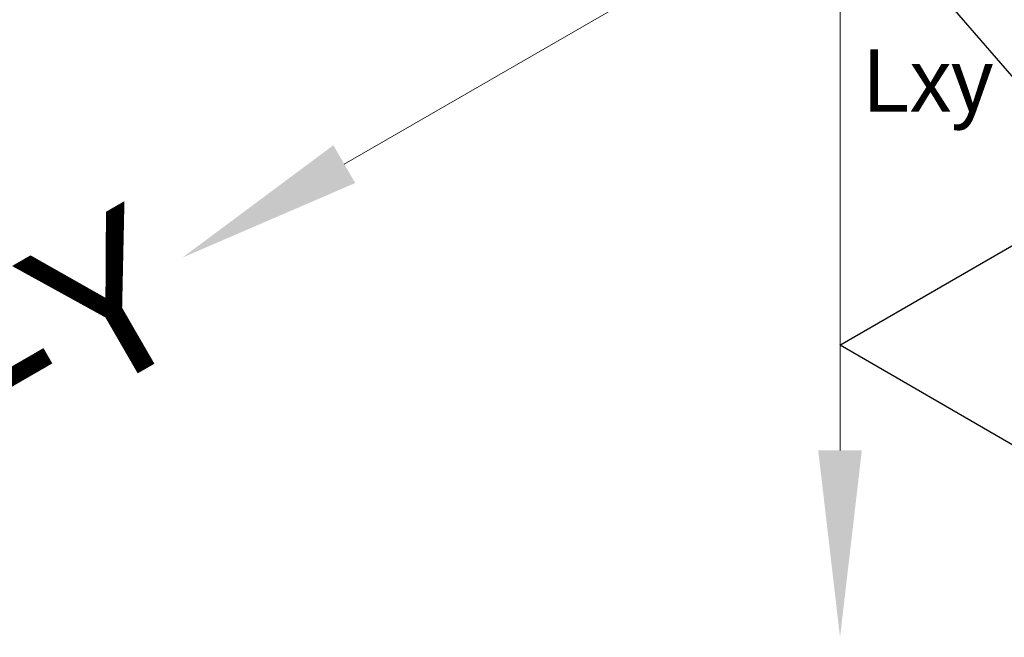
# Model space of a CAD drawing. Header units: millimetres. Extents: x 19214 to 26510, y -7957 to -532.
# Tile 81 of 150: x 26387 to 26444, y -7622 to -7586. Entities that reach past the tile are written whole.
import ezdxf
from ezdxf.enums import TextEntityAlignment as Align

# ---------------------------------------------------------------- set-up
doc = ezdxf.new("R2010")
doc.units = ezdxf.units.MM
doc.header["$LTSCALE"] = 0.3175
for name, color, linetype, lineweight in [('1轮廓实线层', 7, 'Continuous', 18), ('6文字层', 3, 'Continuous', 13), ('7标注层', 4, 'Continuous', 13)]:
    doc.layers.add(name, color=color, linetype=linetype, lineweight=lineweight)

# ---------------------------------------------------------------- blocks, each defined once
blk = doc.blocks.new('坐标系')
for p, q in [((42546.287, -35959.297), (42554.947, -35969.297)), ((42546.282, -35974.292), (42554.943, -35969.292)), ((42551.905, -35977.548), (42546.287, -35974.297))]:
    blk.add_line(p, q)
at = {"layer": '1轮廓实线层'}
for q in [(42530.377, -35968.483), (42546.287, -35977.668)]:
    blk.add_line((42546.287, -35959.297), q, dxfattribs=at)
at = {"layer": '7标注层'}
for points in [[(42530.027, -35967.876), (42530.727, -35969.089), (42525.181, -35971.483)], [(42545.587, -35977.668), (42546.987, -35977.668), (42546.287, -35983.668)]]:
    blk.add_solid(points, dxfattribs=at)
at = {"layer": '6文字层'}
blk.add_text('Lxy', height=2, dxfattribs=at).set_placement((42549.117, -35966.104), align=Align.MIDDLE)
blk.add_text('-Y', height=5, rotation=30, dxfattribs=at).set_placement((42524.699, -35971.761), align=Align.MIDDLE_RIGHT)

msp = doc.modelspace()

# ---------------------------------------------------------------- block references
at = {"lineweight": 13, "xscale": 1.8, "yscale": 1.8, "zscale": 1.8}
msp.add_blockref('坐标系', (-50148.901, 57148.966), dxfattribs=at)

doc.saveas('drawing.dxf')
